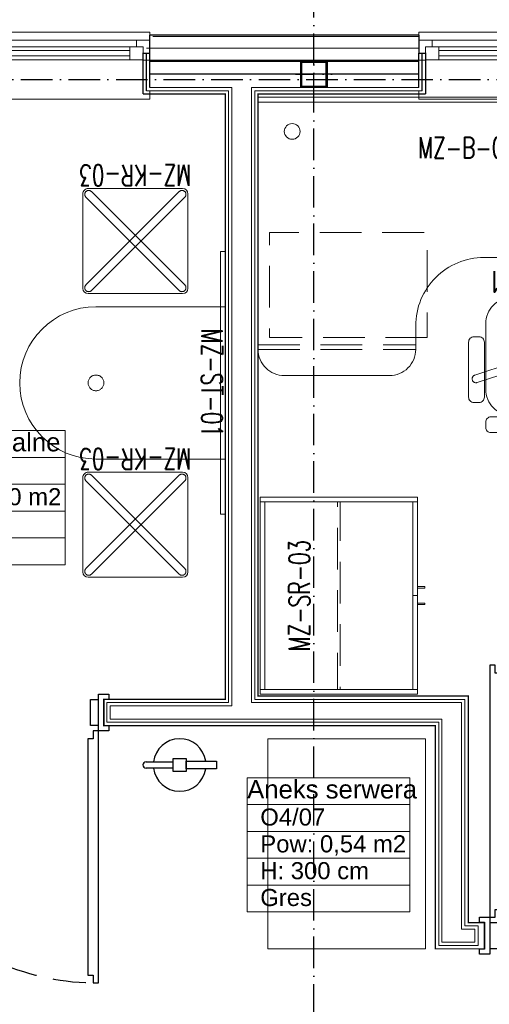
# Model space of a CAD drawing. Header units: metres. Extents: x 5541655 to 5588333, y 5589641 to 5627331.
# Tile 50 of 57: x 5585598 to 5585777, y 5626489 to 5626864. Entities that reach past the tile are written whole.
import ezdxf

# ---------------------------------------------------------------- set-up
doc = ezdxf.new("R2010")
doc.units = ezdxf.units.M
doc.header["$MEASUREMENT"] = 0
for name, pattern in [('ACAD_ISO10W100', [18, 12, -3, 0, -3]), ('DASHED', [19.05, 12.7, -6.35]), ('DGN Style 2', [53.396408, 32.037845, -21.358563]), ('HIDDEN2', [4.7625, 3.175, -1.5875]), ('Kropki i Kreski', [6.702778, 3.527778, -1.763889, 0, -1.411111])]:
    doc.linetypes.add(name, pattern=pattern)
doc.layers.get('0').update_dxf_attribs({"linetype": 'CONTINUOUS', "lineweight": 18})
for name, color, linetype in [('2D- Siatka Modularna', 7, 'ACAD_ISO10W100'), ('Budowlane - Sciany Wew', 7, 'CONTINUOUS'), ('struktura', 7, 'CONTINUOUS'), ('Wyposazenie Wew - Meble 2D Zapleczowe', 7, 'CONTINUOUS'), ('Ściany', 51, 'CONTINUOUS'), ('Ślusarka_okienna', 30, 'CONTINUOUS')]:
    doc.layers.add(name, color=color, linetype=linetype)
for name, color, linetype, lineweight in [('a___cienka___0.15', 10, 'CONTINUOUS', 15), ('a___ocieplenie', 214, 'BATTING', 5), ('drzwi', 30, 'CONTINUOUS', 20), ('MDCP', 7, 'CONTINUOUS', 18), ('MEBLE PKN', 150, 'CONTINUOUS', 20)]:
    doc.layers.add(name, color=color, linetype=linetype, lineweight=lineweight)
doc.styles.add('GENERATED_STYLE_2', font='arial.ttf')
doc.styles.add('JACEK_07', font='SIMPLEX.SHX', dxfattribs={"width": 0.7})
doc.linetypes.add('BATTING', pattern='A,0.0001,-0.1,[134,ltypeshp.shx,S=0.1,R=0,X=-0.1,Y=0],-0.2,[134,ltypeshp.shx,S=0.1,R=180,X=0.1,Y=0],-0.1', length=0.4001)

# ---------------------------------------------------------------- blocks, each defined once
blk = doc.blocks.new('MZ-D-01')
at = {"lineweight": 0}
for p, q in [((90, 0), (-90, 0)), ((-90, 0), (-90, -1.8)), ((90, -1.8), (90, 0)), ((-90, -1.8), (90, -1.8))]:
    blk.add_line(p, q, dxfattribs=at)
at = {"color": 7, "style": 'JACEK_07', "width": 0.7, "flags": 2}
blk.add_attdef('MODEL', (-10.84, -11.75), '', height=7, dxfattribs=at)
blk = doc.blocks.new('*U272')
at = {"linetype": 'HIDDEN2', "lineweight": 0, "ltscale": 5}
for p, q in [((156.2, -61), (156.2, 0)), ((158, -61), (158, 0)), ((0, -94.2), (60, -94.2)), ((0, -96), (60, -96))]:
    blk.add_line(p, q, dxfattribs=at)
at = {"lineweight": 0, "flags": 128}
blk.add_lwpolyline([(60, -87), (60, -96, -0.414214), (50, -106), (10, -106, -0.414214), (0, -96), (0, 0), (180, 0), (180, -41, -0.414214), (160, -61), (86, -61, 0.414214)], format="xyb", close=True, dxfattribs=at)
at = {"linetype": 'HIDDEN2', "lineweight": 0, "ltscale": 5, "flags": 128}
blk.add_lwpolyline([(64.42, -91.5), (4.42, -91.5), (4.42, -51.5), (64.42, -51.5)], close=True, dxfattribs=at)
at = {"lineweight": 0}
blk.add_circle((13, -13), 3, dxfattribs=at)
at = {"color": 7, "insert": (90, -20.5), "char_height": 8, "width": 180, "attachment_point": 5, "style": 'JACEK_07'}
blk.add_mtext('MZ-B-02-L/P', dxfattribs=at)
blk = doc.blocks.new('*U274')
at = {"linetype": 'Continuous', "lineweight": 0}
for p, q in [((0, 0), (75, 0)), ((1.8, -1.8), (73.2, -1.8))]:
    blk.add_line(p, q, dxfattribs=at)
at = {"linetype": 'Continuous', "lineweight": 0, "flags": 128}
for points in [[(1.8, 0), (1.8, -60), (0, -60), (0, 0)], [(75, 0), (75, -60), (73.2, -60), (73.2, 0)], [(1.8, -58.2), (37.5, -58.2), (37.5, -60), (1.8, -60)], [(37.5, -58.2), (73.2, -58.2), (73.2, -60), (37.5, -60)], [(34.66, -60), (34.66, -62.79), (34.06, -62.79), (34.06, -60)], [(40.34, -60), (40.34, -62.79), (40.94, -62.79), (40.94, -60)]]:
    blk.add_lwpolyline(points, close=True, dxfattribs=at)
at = {"linetype": 'HIDDEN2', "lineweight": 0, "ltscale": 5, "flags": 128}
blk.add_lwpolyline([(73.2, -29.5), (73.2, -30.5), (1.8, -30.5), (1.8, -29.5)], close=True, dxfattribs=at)
at = {"color": 7, "insert": (37.5, -15), "char_height": 8, "width": 75, "attachment_point": 5, "style": 'JACEK_07'}
blk.add_mtext('MZ-SR-03', dxfattribs=at)
blk = doc.blocks.new('*U275')
at = {"linetype": 'HIDDEN2', "lineweight": 0, "ltscale": 5}
for p, q in [((-1.5, -1.5), (-1.5, -29)), ((1.5, -1.5), (1.5, -29)), ((-26.62, -21.93), (-0.46, -30.43)), ((-25.69, -19.08), (0.46, -27.57)), ((25.69, -19.08), (-0.46, -27.57)), ((26.62, -21.93), (0.46, -30.43)), ((-17.38, -50.37), (-1.21, -28.12)), ((-14.95, -52.13), (1.21, -29.88)), ((14.95, -52.13), (-1.21, -29.88)), ((17.38, -50.37), (1.21, -28.12))]:
    blk.add_line(p, q, dxfattribs=at)
at = {"linetype": 'Continuous', "lineweight": 0}
for p, q in [((-22.5, -26.5), (-22.5, -21.5)), ((22.5, -26.5), (22.5, -21.5))]:
    blk.add_line(p, q, dxfattribs=at)
at = {"linetype": 'Continuous', "lineweight": 0, "flags": 128}
for points in [[(20.5, 0), (-20.5, 0, 0.414214), (-22.5, -2), (-22.5, -4, 0.414214), (-20.5, -6), (20.5, -6, 0.414214), (22.5, -4), (22.5, -2, 0.414214)], [(-12.5, -51.5, -0.414214), (-22.5, -41.5), (-22.5, -16.5, -0.414214), (-12.5, -6.5), (12.5, -6.5, -0.414214), (22.5, -16.5), (22.5, -41.5, -0.414214), (12.5, -51.5)], [(-29, -13.5), (-29, -34.5, 0.414214), (-27, -36.5), (-25, -36.5, 0.414214), (-23, -34.5), (-23, -13.5, 0.414214), (-25, -11.5), (-27, -11.5, 0.414214)], [(25, -36.5), (27, -36.5, 0.414214), (29, -34.5), (29, -13.5, 0.414214), (27, -11.5), (25, -11.5, 0.414214), (23, -13.5), (23, -34.5, 0.414214)]]:
    blk.add_lwpolyline(points, format="xyb", close=True, dxfattribs=at)
at = {"linetype": 'DGN Style 2', "lineweight": 0, "extrusion": (0, 0, -1)}
for centre, start, end in [((0, -1.5), 0, 180), ((26.15, -20.5), 288, 108), ((-26.15, -20.5), 72, 252), ((16.16, -51.25), 216, 36), ((-16.16, -51.25), 144, 324)]:
    blk.add_arc(centre, 1.5, start, end, dxfattribs=at)
at = {"color": 7, "insert": (0, -57.5), "char_height": 8, "width": 45, "attachment_point": 5, "style": 'JACEK_07'}
blk.add_mtext('MZ-KR-01', dxfattribs=at)
blk = doc.blocks.new('Gasnica')
at = {"linetype": 'Continuous', "lineweight": 25}
for p, q in [((-12.8, 1.2), (-2.5, 1.2)), ((-2.5, -2.5), (-2.5, 2.5)), ((-2.5, 2.5), (2.5, 2.5)), ((2.5, 2.5), (2.5, -2.5)), ((2.5, -1.5), (2.5, 1.5)), ((2.5, 1.5), (14, 1.5)), ((14, 1.5), (14, -1.5)), ((-2.5, -1.2), (-12.8, -1.2)), ((2.5, -2.5), (-2.5, -2.5)), ((14, -1.5), (2.5, -1.5))]:
    blk.add_line(p, q, dxfattribs=at)
for centre, radius, start, end in [((0, 0), 10, 8.6269, 173.1079), ((-12.8, 0), 1.2, 90, 270), ((0, 0), 10, 186.8921, 351.3731)]:
    blk.add_arc(centre, radius, start, end, dxfattribs=at)
blk = doc.blocks.new('*U217')
at = {"linetype": 'Continuous', "lineweight": 0}
for p, q in [((-20, -43), (-20, -7)), ((-18, -5), (18, -5)), ((20, -7), (20, -43)), ((18, -45), (-18, -45))]:
    blk.add_line(p, q, dxfattribs=at)
at = {"linetype": 'DGN Style 2', "lineweight": 0}
for p, q in [((1.06, -23.94), (-16.71, -6.16)), ((-1.06, -23.94), (16.71, -6.16)), ((-1.06, -26.06), (-18.84, -8.29)), ((1.06, -26.06), (18.84, -8.29)), ((-1.06, -23.94), (-18.84, -41.71)), ((1.06, -26.06), (-16.71, -43.84)), ((-1.06, -26.06), (16.71, -43.84)), ((1.06, -23.94), (18.84, -41.71))]:
    blk.add_line(p, q, dxfattribs=at)
at = {"linetype": 'Continuous', "lineweight": 0}
for centre, start, end in [((-18, -7), 90, 180), ((18, -7), 0, 90), ((-18, -43), 180, 270), ((18, -43), 270, 0)]:
    blk.add_arc(centre, 2, start, end, dxfattribs=at)
at = {"linetype": 'DGN Style 2', "lineweight": 0}
for centre, start, end in [((-17.77, -7.23), 45, 225), ((17.77, -7.23), 315, 135), ((-17.77, -42.77), 135, 315), ((17.77, -42.77), 225, 45)]:
    blk.add_arc(centre, 1.5, start, end, dxfattribs=at)
at = {"color": 7, "insert": (0, -46), "char_height": 8, "width": 58, "attachment_point": 2, "style": 'JACEK_07'}
blk.add_mtext('MZ-KR-03', dxfattribs=at)
blk = doc.blocks.new('MZ-D-01-100')
at = {"lineweight": 0}
for p, q in [((50, 0), (-50, 0)), ((-50, 0), (-50, -1.8)), ((50, -1.8), (50, 0)), ((-50, -1.8), (50, -1.8))]:
    blk.add_line(p, q, dxfattribs=at)
at = {"color": 7, "style": 'JACEK_07', "width": 0.7, "flags": 2}
blk.add_attdef('MODEL', (-14.07, -11.75), '', height=7, dxfattribs=at)
blk = doc.blocks.new('*U219')
blk.add_lwpolyline([(0, 0), (58, 0), (58, -49.2, -1), (0, -49.2)], format="xyb", close=True)
at = {"linetype": 'HIDDEN2', "lineweight": 0, "ltscale": 30}
blk.add_circle((29, -49.2), 3, dxfattribs=at)
at = {"color": 7, "insert": (29, -1), "char_height": 8, "width": 58, "attachment_point": 2, "style": 'JACEK_07'}
blk.add_mtext('MZ-ST-01', dxfattribs=at)
blk = doc.blocks.new('*U309')
at = {"color": 7}
blk.add_lwpolyline([(50, 25), (50, -25)], dxfattribs=at)
for points in [[(-2, 5), (0, 5), (0, -5), (-2, -5), (-2, -7), (2, -7), (2, -5), (2, 7), (-2, 7), (-2, 5)], [(2, -5), (5, -5), (5, 5), (2, 5)], [(98, -5), (95, -5), (95, 5), (98, 5)], [(102, 5), (100, 5), (100, -5), (102, -5), (102, -7), (98, -7), (98, -5), (98, 7), (102, 7), (102, 5)]]:
    blk.add_lwpolyline(points)
blk.add_lwpolyline([(96, -7), (96, -10), (94, -10), (94, -100), (96, -100), (96, -103), (98, -103), (98, -7)], close=True)
at = {"linetype": 'DASHED'}
blk.add_arc((98, -7), 96, 180, 270, dxfattribs=at)
at = {"color": 7, "insert": (50, 0), "char_height": 10, "width": 10, "attachment_point": 5, "rotation": 90, "style": 'JACEK_07'}
blk.add_mtext('\\pxqc;90\\P200', dxfattribs=at)
blk = doc.blocks.new('*U312')
blk.add_lwpolyline([(4, 7), (4, 10), (6, 10), (6, 100), (4, 100), (4, 103), (2, 103), (2, 7)], close=True)
at = {"color": 7}
blk.add_lwpolyline([(50, 25), (50, -25)], dxfattribs=at)
for points in [[(-2, -5), (0, -5), (0, 5), (-2, 5), (-2, 7), (2, 7), (2, 5), (2, -7), (-2, -7), (-2, -5)], [(2, 5), (5, 5), (5, -5), (2, -5)], [(98, 5), (95, 5), (95, -5), (98, -5)], [(102, -5), (100, -5), (100, 5), (102, 5), (102, 7), (98, 7), (98, 5), (98, -7), (102, -7), (102, -5)]]:
    blk.add_lwpolyline(points)
at = {"linetype": 'DASHED'}
blk.add_arc((2, 7), 96, 0, 90, dxfattribs=at)
at = {"color": 7, "insert": (50, 0), "char_height": 10, "width": 10, "attachment_point": 5, "rotation": 90, "style": 'JACEK_07'}
blk.add_mtext('\\pxqc;90\\P200', dxfattribs=at)

msp = doc.modelspace()

# ---------------------------------------------------------------- linework, layer by layer
at = {"const_width": 0.5}
for points in [[(5585647.32, 5626858.25), (5585647.32, 5626851.25), (5585644.82, 5626851.25), (5585644.82, 5626835.75)], [(5585749.82, 5626858.25), (5585749.82, 5626851.25), (5585752.32, 5626851.25), (5585752.32, 5626835.75)]]:
    msp.add_lwpolyline(points, dxfattribs=at)
at = {"linetype": 'Continuous'}
for points in [[(5585553.18, 5626707.56), (5585553.18, 5626656.49), (5585615.13, 5626656.49), (5585615.13, 5626707.56), (5585553.18, 5626707.56), (5585553.18, 5626666.7), (5585615.13, 5626666.7), (5585615.13, 5626697.35), (5585553.18, 5626697.35), (5585553.18, 5626676.92), (5585615.13, 5626676.92), (5585615.13, 5626687.13), (5585553.18, 5626687.13)], [(5585684.42, 5626575.39), (5585684.42, 5626524.32), (5585746.37, 5626524.32), (5585746.37, 5626575.39), (5585684.42, 5626575.39), (5585684.42, 5626534.53), (5585746.37, 5626534.53), (5585746.37, 5626565.18), (5585684.42, 5626565.18), (5585684.42, 5626544.75), (5585746.37, 5626544.75), (5585746.37, 5626554.96), (5585684.42, 5626554.96)]]:
    msp.add_lwpolyline(points, dxfattribs=at)
at = {"layer": '2D- Siatka Modularna', "lineweight": 25}
for p, q in [((5585709.82, 5624710.99), (5585709.82, 5627132.53)), ((5584693.32, 5626841.25), (5586101.82, 5626841.25)), ((5584693.32, 5626841.25), (5586253.32, 5626841.25))]:
    msp.add_line(p, q, dxfattribs=at)
at = {"layer": 'a___cienka___0.15'}
for points in [[(5585749.82, 5626857.65), (5585648.57, 5626857.65)], [(5585752.32, 5626848.65), (5585644.82, 5626848.65)]]:
    msp.add_lwpolyline(points, dxfattribs=at)
at = {"layer": 'a___ocieplenie', "color": 0, "linetype": 'BATTING', "ltscale": 10}
msp.add_lwpolyline([(5585749.82, 5626853.25), (5585646.07, 5626853.25)], dxfattribs=at)
at = {"layer": 'Budowlane - Sciany Wew', "color": 251, "linetype": 'Continuous', "lineweight": 20}
for points in [[(5585646.07, 5626837), (5585677.32, 5626837), (5585677.32, 5626604), (5585631.07, 5626604), (5585631.07, 5626596.5), (5585677.32, 5626596.5), (5585677.32, 5626596.5), (5585687.32, 5626596.5), (5585687.32, 5626596.5), (5585757.32, 5626596.5), (5585757.32, 5626511.5), (5585772.32, 5626511.5), (5585772.32, 5626519), (5585767.32, 5626519), (5585767.32, 5626605.25), (5585687.32, 5626605.25), (5585687.32, 5626837), (5585751.07, 5626837)], [(5585647.32, 5626838.25), (5585678.57, 5626838.25), (5585678.57, 5626602.75), (5585632.32, 5626602.75), (5585632.32, 5626597.75), (5585677.32, 5626597.75), (5585687.32, 5626597.75), (5585758.57, 5626597.75), (5585758.57, 5626512.75), (5585771.07, 5626512.75), (5585771.07, 5626517.75), (5585766.07, 5626517.75), (5585766.07, 5626604), (5585686.07, 5626604), (5585686.07, 5626838.25), (5585749.82, 5626838.23)]]:
    msp.add_lwpolyline(points, dxfattribs=at)
at = {"layer": 'drzwi'}
for points in [[(5585527.32, 5626859.25), (5585647.32, 5626859.25), (5585647.32, 5626851.25)], [(5585749.82, 5626859.25), (5585869.82, 5626859.25), (5585869.82, 5626856.25)], [(5585749.82, 5626851.25), (5585749.82, 5626859.25), (5585749.82, 5626856.25), (5585869.82, 5626856.25)], [(5585527.32, 5626856.25), (5585647.32, 5626856.25), (5585647.32, 5626851.25), (5585644.82, 5626851.25), (5585644.82, 5626853.75), (5585642.32, 5626853.75), (5585642.32, 5626856.25), (5585642.32, 5626853.75), (5585532.32, 5626853.75)], [(5585864.82, 5626853.75), (5585754.82, 5626853.75), (5585754.82, 5626856.25), (5585754.82, 5626853.75), (5585752.32, 5626853.75), (5585752.32, 5626851.25), (5585749.82, 5626851.25), (5585752.32, 5626851.25), (5585752.32, 5626848.75), (5585757.32, 5626848.75), (5585862.32, 5626848.75)], [(5585534.82, 5626848.75), (5585639.82, 5626848.75), (5585644.82, 5626848.75), (5585644.82, 5626853.75), (5585639.82, 5626853.75), (5585639.82, 5626848.75), (5585639.82, 5626850.25), (5585534.82, 5626850.25)], [(5585534.82, 5626852.25), (5585639.82, 5626852.25)], [(5585862.32, 5626850.25), (5585757.32, 5626850.25), (5585757.32, 5626848.75), (5585757.32, 5626853.75), (5585757.32, 5626852.25), (5585862.32, 5626852.25)], [(5585647.32, 5626837), (5585647.32, 5626833.75), (5585527.32, 5626833.75), (5585527.32, 5626835.75)], [(5585869.82, 5626835.75), (5585869.82, 5626833.75), (5585749.82, 5626833.75), (5585749.82, 5626837)]]:
    msp.add_lwpolyline(points, dxfattribs=at)
at = {"layer": 'MDCP', "lineweight": 30}
msp.add_lwpolyline([(5585647.32, 5626848.25), (5585749.82, 5626848.25)], dxfattribs=at)
at = {"layer": 'struktura'}
for p, q in [((5585646.07, 5626837), (5585646.07, 5626851.25)), ((5585647.32, 5626838.25), (5585647.32, 5626851.25)), ((5585749.82, 5626838.25), (5585749.82, 5626851.25)), ((5585751.07, 5626837), (5585751.07, 5626851.25)), ((5585749.82, 5626843.25), (5585647.32, 5626843.25))]:
    msp.add_line(p, q, dxfattribs=at)
at = {"layer": 'Wyposazenie Wew - Meble 2D Zapleczowe', "color": 1, "linetype": 'Continuous', "lineweight": 0, "flags": 128}
msp.add_lwpolyline([(5585752.32, 5626590.25), (5585752.32, 5626510.25), (5585692.32, 5626510.25), (5585692.32, 5626590.25)], close=True, dxfattribs=at)
msp.add_lwpolyline([(5585752.32, 5626590.25), (5585752.32, 5626510.25), (5585692.32, 5626510.25), (5585692.32, 5626590.25)], close=True, dxfattribs=at)
at = {"layer": 'Ściany', "color": 0, "const_width": 0.5}
for points in [[(5585749.82, 5626858.25), (5585647.32, 5626858.25)], [(5585644.82, 5626835.75), (5585676.07, 5626835.75), (5585676.07, 5626605.25), (5585629.82, 5626605.25), (5585629.82, 5626595.25), (5585677.32, 5626595.25), (5585687.32, 5626595.25), (5585756.07, 5626595.25), (5585756.07, 5626510.25), (5585774.82, 5626510.25), (5585774.82, 5626520.25), (5585768.57, 5626520.25), (5585768.57, 5626606.5), (5585688.57, 5626606.5), (5585688.57, 5626835.75), (5585752.32, 5626835.75)]]:
    msp.add_lwpolyline(points, dxfattribs=at)
at = {"layer": 'Ściany', "color": 0, "linetype": 'Kropki i Kreski', "ltscale": 2}
for points in [[(5585709.82, 5626836.25), (5585709.82, 5626850.25)], [(5585702.82, 5626843.25), (5585716.82, 5626843.25)]]:
    msp.add_lwpolyline(points, dxfattribs=at)
at = {"layer": 'Ściany', "color": 0}
for points in [[(5585704.82, 5626848.25), (5585714.82, 5626848.25), (5585714.82, 5626838.25), (5585704.82, 5626838.25)], [(5585705.22, 5626847.85), (5585714.42, 5626847.85), (5585714.42, 5626838.65), (5585705.22, 5626838.65)]]:
    msp.add_lwpolyline(points, close=True, dxfattribs=at)

# ---------------------------------------------------------------- block references
msp.add_blockref('Gasnica', (5585658.75, 5626580.25))
at = {"layer": 'MEBLE PKN'}
for name, p in [('MZ-D-01', (5585778.57, 5626834.5)), ('*U272', (5585688.57, 5626834.5))]:
    msp.add_blockref(name, p, dxfattribs=at)
for name, p, rotation in [('*U217', (5585641.87, 5626754.75), 180), ('MZ-D-01-100', (5585676.07, 5626725.75), 270), ('*U275', (5585797.71, 5626706.8), 180), ('*U219', (5585676.07, 5626754.75), 270), ('*U217', (5585641.87, 5626646.75), 180), ('*U274', (5585689.32, 5626607.25), 90)]:
    msp.add_blockref(name, p, dxfattribs=dict(at, rotation=rotation))
at = {"layer": 'Ślusarka_okienna'}
for name, p in [('*U309', (5585529.82, 5626600.25)), ('*U312', (5585774.82, 5626515.25))]:
    msp.add_blockref(name, p, dxfattribs=at)

# ---------------------------------------------------------------- texts
at = {"linetype": 'Continuous', "attachment_point": 1, "style": 'GENERATED_STYLE_2'}
for s, insert, char_height in [('Pom.socjalne', (5585554.66, 5626706.67), 7), ('Pow: 4,70 m2', (5585558.18, 5626685.65), 6.5), ('Aneks serwera', (5585684.42, 5626574.5), 7), ('O4/07', (5585689.42, 5626563.69), 6.5), ('Pow: 0,54 m2', (5585689.42, 5626553.48), 6.5), ('H: 300 cm', (5585689.42, 5626543.26), 6.5), ('{Gres}', (5585689.42, 5626533.05), 6.5)]:
    msp.add_mtext(s, dxfattribs=dict(at, insert=insert, char_height=char_height))

doc.saveas('drawing.dxf')
